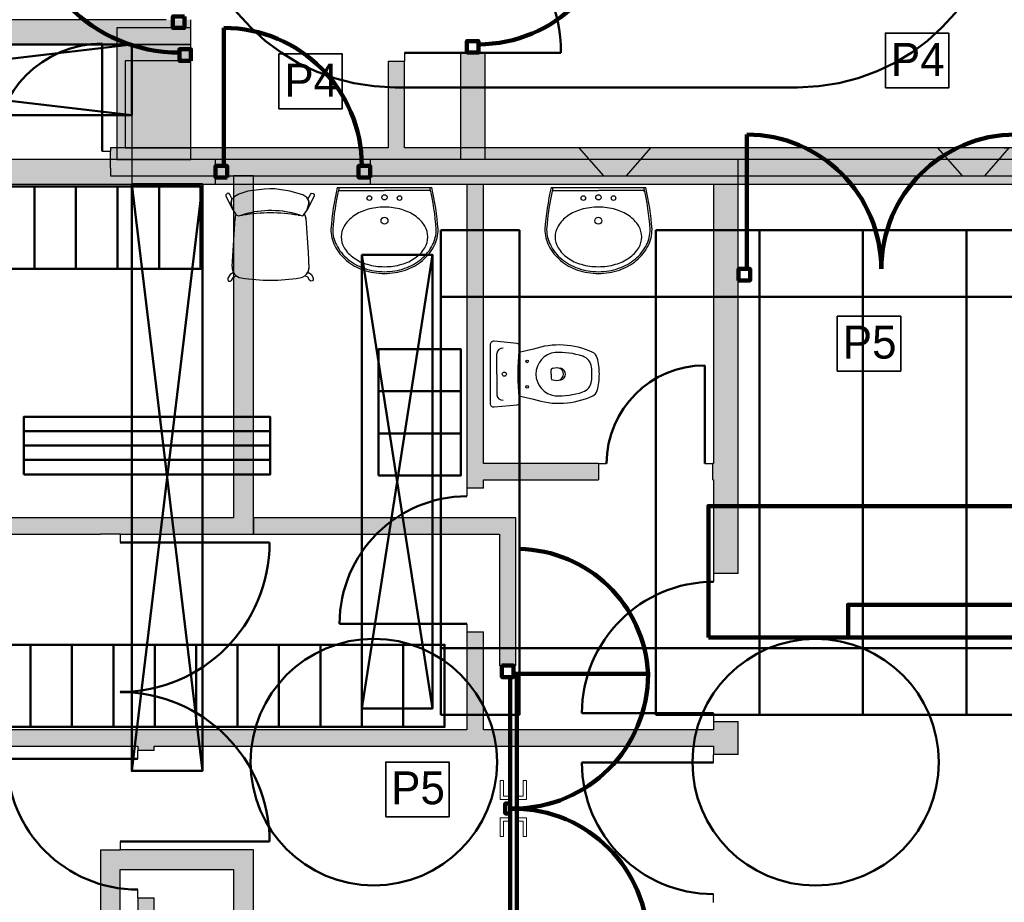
# Model space of a CAD drawing. Header units: metres. Extents: x -1 to 482, y -6 to 50.
# Tile 13 of 19: x 410 to 416, y 20 to 25. Entities that reach past the tile are written whole.
import ezdxf

# ---------------------------------------------------------------- set-up
doc = ezdxf.new("R2010")
doc.units = ezdxf.units.M
doc.linetypes.add('CONTINUA', pattern=[0])
doc.linetypes.add('VERDECKT', pattern=[9.525, 6.35, -3.175])
for name, color, linetype, lineweight in [('3D PB MURS', 7, 'CONTINUA', 25), ('3D PB MURS NOUS', 7, 'CONTINUA', 25), ('3D PB PILAR', 7, 'CONTINUA', 25), ('3D PS-1 MUR', 7, 'CONTINUA', 25), ('3D PS-1 MUR NOU', 7, 'CONTINUA', 25), ('3D PS-1 PILAR', 7, 'CONTINUA', 25), ('3D PS-2 MUR', 7, 'CONTINUA', 25), ('3D PS-2 MUR NOUS', 7, 'CONTINUA', 25), ('3D PS-2 PILARS', 7, 'CONTINUA', 25), ('DISPOSICIÓ FUSTERIES INT  PS -1', 7, 'CONTINUA', 25), ('DISPOSICIÓ FUSTERIES INT  PS -2', 7, 'CONTINUA', 25), ('DISPOSICIÓ FUSTERIES INT PB', 7, 'CONTINUA', 25), ('PB MOBLES', 7, 'CONTINUA', 25), ('PS -2  MOBLES', 7, 'CONTINUA', 25), ('PS-1 ESCALES 2D', 7, 'CONTINUA', 25), ('PS-1 MOBLES', 7, 'CONTINUA', 25)]:
    doc.layers.add(name, color=color, linetype=linetype, lineweight=lineweight)
doc.styles.add('Century Gothic', font='txt')

msp = doc.modelspace()

# ---------------------------------------------------------------- hatches: boundary and pattern name
at = {"layer": '3D PB MURS', "linetype": 'CONTINUA', "lineweight": 18, "true_color": 0xa0a0a0, "transparency": 33554687}
for points in [[(412.127, 24.3712), (412.127, 24.8984), (412.027, 24.8984), (412.027, 24.3712)], [(417.7755, 24.3712), (410.3363, 24.3712), (410.3363, 24.3508), (410.3363, 24.3508), (410.3364, 24.2469), (410.3363, 24.2469), (410.3363, 24.2012), (413.3378, 24.2012), (413.4765, 24.201), (417.7755, 24.2012)], [(411.2064, 22.0208), (411.2064, 24.2005), (411.0864, 24.2006), (411.0864, 22.0208)], [(406.0864, 22.0208), (411.0864, 22.0208), (411.0864, 22.1208), (406.0864, 22.1208)], [(410.2764, 22.0199), (410.3964, 22.0199), (410.3964, 22.0208), (410.2764, 22.0208)], [(410.3964, 19.6879), (410.3964, 20.1008), (410.2764, 20.1008), (410.2764, 19.6879)], [(411.0864, 20.1008), (410.3964, 20.1008), (410.3964, 19.9808), (411.0864, 19.9808)], [(411.2064, 13.2006), (411.2064, 20.1008), (411.0864, 20.1008), (411.0864, 13.2006)]]:
    msp.add_hatch(color=253, dxfattribs=at).paths.add_polyline_path(points)
at = {"layer": '3D PB MURS NOUS', "linetype": 'CONTINUA', "lineweight": 18, "transparency": 33554687}
for points in [[(413.6246, 24.3712), (413.1878, 24.3712), (413.3378, 24.2012), (413.4765, 24.201)], [(415.7764, 24.3712), (415.3705, 24.3712), (415.5205, 24.2012), (415.6591, 24.2011), (415.8071, 24.3711), (415.7764, 24.3711)]]:
    msp.add_hatch(color=220, dxfattribs=at).paths.add_polyline_path(points)
at = {"layer": '3D PB MURS NOUS', "linetype": 'CONTINUA', "lineweight": 18, "true_color": 0xff3838, "transparency": 33554687}
for points in [[(411.2064, 22.0208), (412.8042, 22.0208), (412.8042, 22.1208), (411.2064, 22.1208)], [(412.7042, 22.0208), (412.7042, 21.2208), (412.8042, 21.2208), (412.8042, 22.0208)]]:
    msp.add_hatch(color=20, dxfattribs=at).paths.add_polyline_path(points)
at = {"layer": '3D PB PILAR', "linetype": 'CONTINUA', "lineweight": 18, "transparency": 33554687}
msp.add_hatch(color=9, dxfattribs=at).paths.add_polyline_path([(410.4264, 24.3708), (410.8264, 24.3708), (410.8264, 24.9008), (410.4264, 24.9008)])
at = {"layer": '3D PS-1 MUR', "linetype": 'CONTINUA', "lineweight": 18, "true_color": 0xa0a0a0, "transparency": 33554687}
for points in [[(414.1564, 24.3007), (408.0932, 24.3007), (408.0932, 24.1507), (414.1564, 24.1507)], [(412.6064, 22.301), (412.6064, 24.1507), (412.5064, 24.1507), (412.5064, 22.301)], [(414.1564, 21.7807), (414.1564, 24.1507), (414.0064, 24.1507), (414.0064, 22.4507), (414.0095, 22.4507), (414.0095, 22.3507), (414.0064, 22.3507), (414.0064, 21.7807)], [(412.6064, 22.3507), (413.3064, 22.3507), (413.3064, 22.4507), (412.6064, 22.4507)], [(414.0095, 22.3507), (414.0095, 22.4507), (414.0031, 22.4507), (414.0031, 22.3507)], [(412.6064, 20.8307), (412.6064, 21.426), (412.5064, 21.426), (412.5064, 20.8307)], [(414.0064, 20.8807), (414.0064, 20.6807), (414.1564, 20.6807), (414.1564, 20.8807)], [(414.0064, 20.8307), (408.0932, 20.8307), (408.0932, 20.7307), (414.0064, 20.7307)], [(410.5032, 20.7307), (410.5032, 20.7046), (410.6032, 20.7046), (410.6032, 20.7307)], [(410.6032, 18.6307), (410.6032, 19.8083), (410.5032, 19.8083), (410.5032, 18.6307)]]:
    msp.add_hatch(color=253, dxfattribs=at).paths.add_polyline_path(points)
at = {"layer": '3D PS-1 PILAR', "linetype": 'CONTINUA', "lineweight": 18, "transparency": 33554687}
msp.add_hatch(color=9, dxfattribs=at).paths.add_polyline_path([(410.3764, 24.3007), (410.8264, 24.3007), (410.8264, 25.1007), (410.3764, 25.1007)])
at = {"layer": '3D PS-2 MUR', "linetype": 'CONTINUA', "lineweight": 18, "true_color": 0xa0a0a0, "transparency": 33554687}
for points in [[(400.7764, 25.0007), (410.8264, 25.0007), (410.8264, 25.1507), (400.7764, 25.1507)], [(412.6164, 24.2997), (412.6164, 24.9507), (412.4664, 24.9507), (412.4664, 24.2997)], [(410.9764, 24.3007), (410.4664, 24.3007), (410.4664, 24.1507), (410.9764, 24.1507)], [(420.7064, 24.3007), (412.6164, 24.3007), (412.6164, 24.2997), (412.4664, 24.2997), (412.4664, 24.3007), (411.9164, 24.3007), (411.9164, 24.1507), (420.7064, 24.1507)]]:
    msp.add_hatch(color=253, dxfattribs=at).paths.add_polyline_path(points)
at = {"layer": '3D PS-2 PILARS', "linetype": 'CONTINUA', "lineweight": 18, "transparency": 33554687}
msp.add_hatch(color=9, dxfattribs=at).paths.add_polyline_path([(410.4664, 24.3007), (410.8264, 24.3007), (410.8264, 25.0007), (410.4664, 25.0007)])

# ---------------------------------------------------------------- linework, layer by layer
at = {"layer": '3D PB MURS', "color": 202, "linetype": 'CONTINUA', "lineweight": 50, "transparency": 33554687}
for p, q in [((410.2863, 24.3507), (410.2859, 25.0049)), ((412.127, 24.9484), (413.0781, 24.9484)), ((410.3964, 21.9699), (411.3055, 21.9699)), ((410.3964, 20.1508), (411.3055, 20.1508))]:
    msp.add_line(p, q, dxfattribs=at)
at = {"layer": '3D PB MURS', "color": 7, "linetype": 'CONTINUA', "lineweight": 25, "transparency": 33554687}
for p, q in [((412.127, 24.9484), (412.127, 24.8984)), ((412.027, 24.8984), (412.127, 24.8984)), ((412.027, 24.8984), (412.027, 24.3712)), ((412.127, 24.3712), (412.127, 24.8984)), ((410.2863, 24.3507), (410.3363, 24.3508)), ((412.027, 24.3712), (410.3363, 24.3712)), ((410.3363, 24.3712), (410.3363, 24.3508)), ((410.3364, 24.2469), (410.3363, 24.3508)), ((410.3363, 24.3508), (410.3363, 24.3508)), ((417.7755, 24.3712), (412.127, 24.3712)), ((410.3363, 24.2469), (410.3364, 24.2469)), ((410.3363, 24.2469), (410.3363, 24.2012)), ((410.3363, 24.2012), (413.3378, 24.2012)), ((411.2064, 24.2005), (411.0864, 24.2006)), ((411.0864, 24.2006), (411.0864, 22.1208)), ((411.2064, 22.0208), (411.2064, 24.2005)), ((413.3378, 24.2012), (413.4765, 24.201)), ((413.4765, 24.201), (417.7755, 24.2012)), ((411.0864, 22.1208), (408.7964, 22.1208)), ((406.0864, 22.0208), (410.2764, 22.0208)), ((410.2764, 22.0208), (410.2764, 22.0199)), ((410.3964, 22.0199), (410.2764, 22.0199)), ((410.3964, 22.0199), (410.3964, 22.0208)), ((410.3964, 22.0208), (411.0864, 22.0208)), ((410.3964, 22.0199), (410.3964, 21.9699)), ((411.0864, 22.0208), (411.2064, 22.0208)), ((410.3964, 21.0608), (410.3964, 21.0598)), ((410.3964, 20.1508), (410.3964, 20.1008)), ((410.2764, 20.1008), (410.3964, 20.1008)), ((410.2764, 20.1008), (410.2764, 19.6879)), ((411.0864, 20.1008), (410.3964, 20.1008)), ((411.2064, 20.1008), (411.0864, 20.1008)), ((411.2064, 13.2006), (411.2064, 20.1008)), ((410.3964, 19.6879), (410.3964, 19.9808)), ((410.3964, 19.9808), (411.0864, 19.9808)), ((411.0864, 19.9808), (411.0864, 13.2006))]:
    msp.add_line(p, q, dxfattribs=at)
at = {"layer": '3D PB MURS', "color": 202, "linetype": 'CONTINUA', "lineweight": 50, "transparency": 33554687}
for centre, radius, start, end in [((412.127, 24.9484), 0.9511, 0, 90), ((410.2863, 24.3507), 0.6542, 90.04135, 180.04135), ((410.3964, 21.9699), 0.909, 270, 0), ((410.3964, 20.1508), 0.909, 0, 90)]:
    msp.add_arc(centre, radius, start, end, dxfattribs=at)
at = {"layer": '3D PB MURS NOUS', "color": 7, "linetype": 'CONTINUA', "lineweight": 25, "transparency": 33554687}
for p, q in [((413.6246, 24.3712), (413.1878, 24.3712)), ((413.1878, 24.3712), (413.3378, 24.2012)), ((413.4765, 24.201), (413.6246, 24.3712)), ((415.7764, 24.3712), (415.3705, 24.3712)), ((415.3705, 24.3712), (415.5205, 24.2012)), ((415.6591, 24.2011), (415.8071, 24.3711)), ((415.7764, 24.3712), (415.7764, 24.3712)), ((415.7764, 24.3712), (415.7764, 24.3711)), ((415.7764, 24.3711), (415.8071, 24.3711)), ((413.3378, 24.2012), (413.4765, 24.201)), ((415.5193, 24.2013), (415.6593, 24.2014)), ((415.5205, 24.2012), (415.6591, 24.2011)), ((412.8042, 22.1208), (411.2064, 22.1208)), ((411.2064, 22.1208), (411.2064, 22.0208)), ((412.8042, 22.0208), (412.8042, 22.1208)), ((411.2064, 22.0208), (412.7042, 22.0208)), ((412.7042, 22.0208), (412.7042, 21.2208)), ((412.8042, 21.2208), (412.8042, 22.0208)), ((412.8042, 21.2208), (412.7042, 21.2208))]:
    msp.add_line(p, q, dxfattribs=at)
at = {"layer": '3D PB MURS NOUS', "linetype": 'CONTINUA', "lineweight": 140, "transparency": 33554687}
for p, q in [((413.9755, 21.3914), (416.9255, 21.3914)), ((417.6255, 21.3914), (414.8255, 21.3914))]:
    msp.add_line(p, q, dxfattribs=at)
at = {"layer": '3D PB MURS NOUS', "color": 240, "linetype": 'CONTINUA', "lineweight": 140, "transparency": 33554687}
msp.add_line((412.8092, 21.1708), (413.6087, 21.1708), dxfattribs=at)
for points in [[(410.8264, 24.9008), (410.8264, 24.9708), (410.7564, 24.9708), (410.7564, 24.9008), (410.8264, 24.9008)], [(412.7192, 21.2208), (412.7192, 21.1508), (412.7892, 21.1508), (412.7892, 21.2208), (412.7192, 21.2208)], [(412.7692, 21.1508), (412.7692, 20.3513), (412.7892, 20.3513), (412.8092, 20.3513), (412.8092, 21.1708), (412.7892, 21.1708), (412.7892, 21.1508), (412.7692, 21.1508)], [(412.7692, 20.3813), (412.7392, 20.3813), (412.7392, 20.3213), (412.7692, 20.3213), (412.7692, 20.3813)], [(412.7692, 20.3503), (412.7692, 19.5508), (412.7892, 19.5508), (412.7892, 19.5308), (412.8092, 19.5308), (412.8092, 20.3503), (412.7892, 20.3503), (412.7692, 20.3503)]]:
    msp.add_lwpolyline(points, close=True, dxfattribs=at)
at = {"layer": '3D PB MURS NOUS', "linetype": 'CONTINUA', "lineweight": 140, "transparency": 33554687}
for points in [[(416.9755, 22.1914), (413.9755, 22.1914), (413.9755, 21.3914)], [(414.8255, 21.3914), (414.8255, 21.5914), (417.5755, 21.5914)]]:
    msp.add_lwpolyline(points, dxfattribs=at)
at = {"layer": '3D PB MURS NOUS', "color": 40, "linetype": 'CONTINUA', "lineweight": 18, "transparency": 33554687}
for points in [[(412.7592, 20.4063), (412.7592, 20.4263), (412.7292, 20.4263), (412.7292, 20.5213), (412.7092, 20.5213), (412.7092, 20.4063), (412.7592, 20.4063)], [(412.8692, 20.4063), (412.8692, 20.5213), (412.8492, 20.5213), (412.8492, 20.4263), (412.8192, 20.4263), (412.8192, 20.4063), (412.8692, 20.4063)], [(412.7592, 20.4413), (412.7592, 20.3913), (412.7692, 20.3913), (412.7692, 20.4413), (412.7592, 20.4413)], [(412.8092, 20.4413), (412.8092, 20.3913), (412.8192, 20.3913), (412.8192, 20.4413), (412.8092, 20.4413)], [(412.7592, 20.2953), (412.7592, 20.2753), (412.7292, 20.2753), (412.7292, 20.1803), (412.7092, 20.1803), (412.7092, 20.2953), (412.7592, 20.2953)], [(412.7592, 20.3103), (412.7592, 20.2603), (412.7692, 20.2603), (412.7692, 20.3103), (412.7592, 20.3103)], [(412.8092, 20.3103), (412.8092, 20.2603), (412.8192, 20.2603), (412.8192, 20.3103), (412.8092, 20.3103)], [(412.8192, 20.2953), (412.8192, 20.2753), (412.8492, 20.2753), (412.8492, 20.1803), (412.8692, 20.1803), (412.8692, 20.2953), (412.8192, 20.2953)]]:
    msp.add_lwpolyline(points, close=True, dxfattribs=at)
at = {"layer": '3D PB MURS NOUS', "color": 240, "linetype": 'CONTINUA', "lineweight": 140, "transparency": 33554687}
for centre, radius, start, end in [((410.7564, 25.9008), 0.95, 180, 270), ((412.8097, 21.1308), 0.8, 2.86534, 88.99357), ((412.7892, 21.1708), 0.8195, 270, 0), ((412.7892, 19.5308), 0.8195, 0, 90)]:
    msp.add_arc(centre, radius, start, end, dxfattribs=at)
at = {"layer": '3D PB PILAR', "color": 7, "linetype": 'CONTINUA', "lineweight": 25, "transparency": 33554687}
for p, q in [((410.8264, 24.9008), (410.4264, 24.9008)), ((410.4264, 24.9008), (410.4264, 24.3708)), ((410.8264, 24.3708), (410.8264, 24.9008)), ((410.4264, 24.3708), (410.8264, 24.3708))]:
    msp.add_line(p, q, dxfattribs=at)
at = {"layer": '3D PS-1 MUR', "color": 7, "linetype": 'CONTINUA', "lineweight": 25, "transparency": 33554687}
for p, q in [((414.1564, 24.3007), (408.0932, 24.3007)), ((414.1564, 24.1507), (414.1564, 24.3007)), ((409.0932, 24.1507), (412.5064, 24.1507)), ((412.5064, 24.1507), (412.5064, 22.301)), ((412.6064, 24.1507), (414.0064, 24.1507)), ((412.6064, 22.4507), (412.6064, 24.1507)), ((414.0064, 24.1507), (414.0064, 22.4507)), ((414.1564, 21.7807), (414.1564, 24.1507)), ((413.3064, 22.4507), (412.6064, 22.4507)), ((413.3064, 22.4507), (413.3064, 22.3507)), ((413.3064, 22.4507), (413.3564, 22.4507)), ((413.9531, 22.4507), (414.0031, 22.4507)), ((414.0031, 22.3507), (414.0031, 22.4507)), ((414.0064, 22.4507), (414.0031, 22.4507)), ((412.6064, 22.301), (412.5064, 22.301)), ((412.5064, 22.301), (412.5064, 22.251)), ((412.6064, 22.301), (412.6064, 22.3507)), ((412.6064, 22.3507), (413.3064, 22.3507)), ((414.0031, 22.3507), (414.0064, 22.3507)), ((414.0064, 22.3507), (414.0064, 21.7807)), ((414.1564, 21.7807), (414.0064, 21.7807)), ((414.0064, 21.7807), (414.0064, 21.7307)), ((412.5064, 21.476), (412.5064, 21.426)), ((412.5064, 21.426), (412.6064, 21.426)), ((412.5064, 21.426), (412.5064, 20.8307)), ((412.6064, 20.8307), (412.6064, 21.426)), ((414.0064, 20.9307), (414.0064, 20.8807)), ((414.0064, 20.8807), (414.1564, 20.8807)), ((414.0064, 20.8807), (414.0064, 20.8307)), ((414.1564, 20.6807), (414.1564, 20.8807)), ((412.5064, 20.8307), (409.0932, 20.8307)), ((414.0064, 20.8307), (412.6064, 20.8307)), ((408.0932, 20.7307), (410.5032, 20.7307)), ((410.5032, 20.7307), (410.5032, 20.7046)), ((410.6032, 20.7046), (410.5032, 20.7046)), ((410.5032, 20.6546), (410.5032, 20.7046)), ((410.6032, 20.7046), (410.6032, 20.7307)), ((410.6032, 20.7307), (414.0064, 20.7307)), ((414.0064, 20.7307), (414.0064, 20.6807)), ((414.1564, 20.6807), (414.0064, 20.6807)), ((414.0064, 20.6307), (414.0064, 20.6807)), ((410.5032, 19.8083), (410.5032, 19.8583)), ((410.5032, 19.8083), (410.6032, 19.8083)), ((410.5032, 19.8083), (410.5032, 18.6307)), ((410.6032, 18.6307), (410.6032, 19.8083)), ((414.0064, 19.7807), (414.0064, 19.8307))]:
    msp.add_line(p, q, dxfattribs=at)
at = {"layer": '3D PS-1 MUR', "color": 202, "linetype": 'CONTINUA', "lineweight": 50, "transparency": 33554687}
for p, q in [((413.9531, 22.4507), (413.9531, 23.0474)), ((412.5064, 21.476), (411.7314, 21.476)), ((414.0064, 20.9307), (413.2064, 20.9307)), ((410.5032, 20.6546), (409.7068, 20.6546)), ((414.0064, 20.6307), (413.2064, 20.6307))]:
    msp.add_line(p, q, dxfattribs=at)
for centre, radius, start, end in [((413.9531, 22.4507), 0.5967, 90, 180), ((412.5064, 21.476), 0.775, 90, 180), ((414.0064, 20.9307), 0.8, 90, 180), ((410.5032, 20.6546), 0.7964, 180, 270), ((414.0064, 20.6307), 0.8, 180, 270)]:
    msp.add_arc(centre, radius, start, end, dxfattribs=at)
at = {"layer": '3D PS-1 MUR NOU', "color": 240, "linetype": 'CONTINUA', "lineweight": 140, "transparency": 33554687}
msp.add_line((414.2095, 23.634), (414.2095, 24.4519), dxfattribs=at)
for points in [[(410.7864, 25.1707), (410.7864, 25.1007), (410.7164, 25.1007), (410.7164, 25.1707), (410.7864, 25.1707)], [(414.1595, 23.564), (414.2295, 23.564), (414.2295, 23.634), (414.1595, 23.634), (414.1595, 23.564)]]:
    msp.add_lwpolyline(points, close=True, dxfattribs=at)
for centre, start, end in [((414.2095, 23.634), 0, 90), ((415.8464, 23.634), 90, 180)]:
    msp.add_arc(centre, 0.818, start, end, dxfattribs=at)
at = {"layer": '3D PS-1 PILAR', "color": 7, "linetype": 'CONTINUA', "lineweight": 25, "transparency": 33554687}
for p, q in [((410.8264, 25.1007), (410.3764, 25.1007)), ((410.3764, 25.1007), (410.3764, 24.3007)), ((410.8264, 24.3007), (410.8264, 25.1007)), ((410.3764, 24.3007), (410.8264, 24.3007))]:
    msp.add_line(p, q, dxfattribs=at)
at = {"layer": '3D PS-2 MUR', "color": 7, "linetype": 'CONTINUA', "lineweight": 25, "transparency": 33554687}
for p, q in [((410.6764, 25.1507), (400.7764, 25.1507)), ((410.8264, 25.0007), (410.8264, 25.1507)), ((400.9262, 25.0007), (410.8264, 25.0007)), ((412.6164, 24.9507), (412.4664, 24.9507)), ((412.4664, 24.9507), (412.4664, 24.3007)), ((412.6164, 24.3007), (412.6164, 24.9507)), ((410.9764, 24.3007), (410.4664, 24.3007)), ((410.4664, 24.3007), (410.4664, 24.1507)), ((410.9764, 24.1507), (410.9764, 24.3007)), ((412.4664, 24.3007), (411.9164, 24.3007)), ((411.9164, 24.3007), (411.9164, 24.1507)), ((420.7064, 24.3007), (412.6164, 24.3007)), ((410.4664, 24.1507), (410.9764, 24.1507)), ((411.9164, 24.1507), (420.7064, 24.1507))]:
    msp.add_line(p, q, dxfattribs=at)
at = {"layer": '3D PS-2 MUR NOUS', "color": 240, "linetype": 'CONTINUA', "lineweight": 140, "transparency": 33554687}
msp.add_line((411.0264, 24.2607), (411.0264, 25.1007), dxfattribs=at)
for points in [[(412.5064, 24.9507), (412.5064, 25.0207), (412.5764, 25.0207), (412.5764, 24.9507), (412.5064, 24.9507)], [(411.0464, 24.1907), (410.9764, 24.1907), (410.9764, 24.2607), (411.0464, 24.2607), (411.0464, 24.1907)], [(411.9164, 24.1907), (411.8464, 24.1907), (411.8464, 24.2607), (411.9164, 24.2607), (411.9164, 24.1907)]]:
    msp.add_lwpolyline(points, close=True, dxfattribs=at)
for centre, start, end in [((412.5764, 25.8407), 270, 0), ((411.0264, 24.2607), 0, 90)]:
    msp.add_arc(centre, 0.84, start, end, dxfattribs=at)
at = {"layer": '3D PS-2 PILARS', "color": 7, "linetype": 'CONTINUA', "lineweight": 25, "transparency": 33554687}
for p, q in [((410.8264, 25.0007), (410.4664, 25.0007)), ((410.4664, 25.0007), (410.4664, 24.3007)), ((410.8264, 24.3007), (410.8264, 25.0007)), ((410.4664, 24.3007), (410.8264, 24.3007))]:
    msp.add_line(p, q, dxfattribs=at)
at = {"layer": 'DISPOSICIÓ FUSTERIES INT  PS -1', "color": 2, "linetype": 'CONTINUA', "lineweight": 35, "transparency": 33554687}
msp.add_lwpolyline([(414.7603, 23.0129), (415.146, 23.0129), (415.146, 23.3462), (414.7603, 23.3462), (414.7603, 23.0129)], dxfattribs=at)
at = {"layer": 'DISPOSICIÓ FUSTERIES INT  PS -2', "color": 2, "linetype": 'CONTINUA', "lineweight": 35, "transparency": 33554687}
for points in [[(415.0532, 24.7355), (415.439, 24.7355), (415.439, 25.0689), (415.0532, 25.0689), (415.0532, 24.7355)], [(411.3614, 24.6092), (411.7472, 24.6092), (411.7472, 24.9426), (411.3614, 24.9426), (411.3614, 24.6092)]]:
    msp.add_lwpolyline(points, dxfattribs=at)
at = {"layer": 'DISPOSICIÓ FUSTERIES INT PB', "color": 2, "linetype": 'CONTINUA', "lineweight": 35, "transparency": 33554687}
for points in [[(415.0532, 24.7355), (415.439, 24.7355), (415.439, 25.0689), (415.0532, 25.0689), (415.0532, 24.7355)], [(412.0116, 20.3012), (412.3973, 20.3012), (412.3973, 20.6345), (412.0116, 20.6345), (412.0116, 20.3012)]]:
    msp.add_lwpolyline(points, dxfattribs=at)
at = {"layer": 'PB MOBLES', "color": 202, "linetype": 'VERDECKT', "lineweight": 50, "transparency": 33554687}
msp.add_line((412.0689, 24.7391), (414.5187, 24.7391), dxfattribs=at)
for centre in [(411.9392, 20.6339), (414.6282, 20.6331)]:
    msp.add_circle(centre, 0.75, dxfattribs=at)
for centre, start, end in [((412.0689, 25.9809), 180, 270), ((414.5187, 25.9809), 270, 0)]:
    msp.add_arc(centre, 1.2418, start, end, dxfattribs=at)
at = {"layer": 'PS -2  MOBLES', "color": 202, "linetype": 'CONTINUA', "lineweight": 50, "transparency": 33554687}
for p, q in [((406.7964, 24.5707), (410.4664, 25.0007)), ((406.7964, 25.0007), (410.4664, 24.5707)), ((410.8964, 24.1507), (410.4664, 20.5807)), ((410.4664, 24.1507), (410.8964, 20.5807)), ((412.3464, 23.8707), (412.3464, 20.9207)), ((412.8264, 23.8707), (412.3464, 23.8707)), ((412.8264, 23.8707), (412.8264, 20.9207)), ((415.8464, 23.8707), (413.6564, 23.8707)), ((413.6564, 23.8707), (413.6564, 20.9207)), ((414.2864, 23.8707), (414.2864, 20.9207)), ((414.9164, 23.8707), (414.9164, 20.9207)), ((415.5464, 23.8707), (415.5464, 20.9207)), ((412.2964, 23.7207), (411.8664, 20.9607)), ((411.8664, 23.7207), (412.2964, 20.9607)), ((412.3464, 23.4645), (412.8264, 23.4645)), ((413.6564, 23.4645), (412.8264, 23.4645)), ((413.6564, 23.4645), (415.8464, 23.4645)), ((412.3464, 21.3268), (412.8264, 21.3268)), ((413.6564, 21.3268), (412.8264, 21.3268)), ((413.6564, 21.3268), (415.8464, 21.3268)), ((412.8264, 20.9207), (412.3464, 20.9207)), ((415.8464, 20.9207), (413.6564, 20.9207))]:
    msp.add_line(p, q, dxfattribs=at)
for points in [[(410.4664, 25.0007), (406.7964, 25.0007), (406.7964, 24.5707), (410.4664, 24.5707), (410.4664, 25.0007)], [(410.4664, 24.1507), (410.8964, 24.1507), (410.8964, 20.5807), (410.4664, 20.5807), (410.4664, 24.1507)], [(411.8664, 23.7207), (412.2964, 23.7207), (412.2964, 20.9607), (411.8664, 20.9607), (411.8664, 23.7207)]]:
    msp.add_lwpolyline(points, close=True, dxfattribs=at)
at = {"layer": 'PS-1 ESCALES 2D', "color": 180, "transparency": 33554687}
for p, q in [((411.7166, 24.1296), (412.0044, 24.1296)), ((411.7311, 24.1113), (412.0044, 24.1113)), ((412.0044, 24.1296), (412.2923, 24.1296)), ((412.2778, 24.1113), (412.0044, 24.1113)), ((413.0186, 24.1296), (413.3064, 24.1296)), ((413.0331, 24.1113), (413.3064, 24.1113)), ((413.3064, 24.1296), (413.5943, 24.1296)), ((413.5798, 24.1113), (413.3064, 24.1113)), ((412.8124, 23.1809), (412.6712, 23.1941)), ((412.9106, 23.1464), (412.8219, 23.1256)), ((412.6877, 22.9943), (412.6877, 23.1199)), ((413.0186, 22.9943), (413.0186, 23.0196)), ((412.6877, 22.9943), (412.6877, 22.8686)), ((413.0186, 22.9943), (413.0186, 22.9689)), ((412.8219, 22.8629), (412.9106, 22.8421)), ((412.6712, 22.7944), (412.8124, 22.8076))]:
    msp.add_line(p, q, dxfattribs=at)
msp.add_lwpolyline([(412.647, 23.1729), (412.647, 22.9943), (412.647, 22.8156)], dxfattribs=at)
at = {"layer": 'PS-1 ESCALES 2D', "color": 180, "linetype": 'CONTINUA', "transparency": 33554687}
for centre, radius in [((411.9127, 24.0654), 0.0138), ((412.0962, 24.0654), 0.0138), ((413.2147, 24.0654), 0.0138), ((413.3982, 24.0654), 0.0138), ((412.0044, 23.9278), 0.0211), ((413.3064, 23.9278), 0.0211)]:
    msp.add_circle(centre, radius, dxfattribs=at)
at = {"layer": 'PS-1 ESCALES 2D', "color": 180, "transparency": 33554687}
for centre, radius in [((412.0044, 24.07), 0.0161), ((413.3064, 24.07), 0.0161), ((412.872, 23.0718), 0.008), ((412.7341, 22.9943), 0.0125), ((412.872, 22.9168), 0.008)]:
    msp.add_circle(centre, radius, dxfattribs=at)
for centre, radius, start, end in [((413.3202, 23.7581), 1.6461, 166.95578, 175.9085), ((413.3202, 23.7581), 1.6351, 166.86637, 175.9085), ((411.7311, 24.1021), 0.00918, 90, 167.78535), ((412.2778, 24.1021), 0.00918, 12.21465, 90), ((410.6887, 23.7581), 1.6351, 4.0915, 13.13363), ((410.6887, 23.7581), 1.6461, 4.0915, 13.04422), ((414.6222, 23.7581), 1.6461, 166.95578, 175.9085), ((414.6222, 23.7581), 1.6351, 166.86637, 175.9085), ((413.0331, 24.1021), 0.00918, 90, 167.78535), ((413.5798, 24.1021), 0.00918, 12.21465, 90), ((411.9907, 23.7581), 1.6351, 4.0915, 13.13363), ((411.9907, 23.7581), 1.6461, 4.0915, 13.04422), ((411.9762, 23.7268), 0.2796, 105.88353, 124.48737), ((412.0044, 23.6277), 0.3827, 90, 105.88353), ((412.0044, 23.6277), 0.3827, 74.11647, 90), ((412.0326, 23.7268), 0.2796, 55.51263, 74.11647), ((413.2782, 23.7268), 0.2796, 105.88353, 124.48737), ((413.3064, 23.6277), 0.3827, 90, 105.88353), ((413.3064, 23.6277), 0.3827, 74.11647, 90), ((413.3347, 23.7268), 0.2796, 55.51263, 74.11647), ((411.9331, 23.7895), 0.2035, 124.48737, 148.91132), ((412.0757, 23.7895), 0.2035, 31.08868, 55.51263), ((413.2352, 23.7895), 0.2035, 124.48737, 148.91132), ((413.3777, 23.7895), 0.2035, 31.08868, 55.51263), ((411.9015, 23.8756), 0.2232, 180, 206.67254), ((411.9015, 23.8756), 0.2122, 180.10503, 206.67254), ((411.8674, 23.8291), 0.1268, 148.91132, 180), ((412.1414, 23.8291), 0.1268, 0, 31.08868), ((412.1074, 23.8756), 0.2122, 333.32746, 359.89497), ((412.1074, 23.8756), 0.2232, 333.32746, 0), ((413.2035, 23.8756), 0.2232, 180, 206.67254), ((413.2035, 23.8756), 0.2122, 180.10503, 206.67254), ((413.1694, 23.8291), 0.1268, 148.91132, 180), ((413.4434, 23.8291), 0.1268, 0, 31.08868), ((413.4094, 23.8756), 0.2122, 333.32746, 359.89497), ((413.4094, 23.8756), 0.2232, 333.32746, 0), ((411.8674, 23.8291), 0.1268, 180, 211.08868), ((412.1414, 23.8291), 0.1268, 328.91132, 0), ((413.1694, 23.8291), 0.1268, 180, 211.08868), ((413.4434, 23.8291), 0.1268, 328.91132, 0), ((411.9512, 23.9005), 0.2789, 206.67254, 230.4925), ((411.9512, 23.9005), 0.2678, 206.67254, 230.4925), ((411.9331, 23.8687), 0.2035, 211.08868, 235.51263), ((412.0757, 23.8687), 0.2035, 304.48737, 328.91132), ((412.0577, 23.9005), 0.2678, 309.5075, 333.32746), ((412.0577, 23.9005), 0.2789, 309.5075, 333.32746), ((413.2532, 23.9005), 0.2789, 206.67254, 230.4925), ((413.2532, 23.9005), 0.2678, 206.67254, 230.4925), ((413.2352, 23.8687), 0.2035, 211.08868, 235.51263), ((413.3777, 23.8687), 0.2035, 304.48737, 328.91132), ((413.3597, 23.9005), 0.2678, 309.5075, 333.32746), ((413.3597, 23.9005), 0.2789, 309.5075, 333.32746), ((411.9834, 23.9396), 0.3295, 230.4925, 251.14279), ((411.9834, 23.9396), 0.3185, 230.4925, 251.14279), ((411.9762, 23.9315), 0.2796, 235.51263, 254.11647), ((412.0326, 23.9315), 0.2796, 285.88353, 304.48737), ((412.0254, 23.9396), 0.3185, 288.85721, 309.5075), ((412.0254, 23.9396), 0.3295, 288.85721, 309.5075), ((413.2855, 23.9396), 0.3295, 230.4925, 251.14279), ((413.2855, 23.9396), 0.3185, 230.4925, 251.14279), ((413.2782, 23.9315), 0.2796, 235.51263, 254.11647), ((413.3347, 23.9315), 0.2796, 285.88353, 304.48737), ((413.3274, 23.9396), 0.3185, 288.85721, 309.5075), ((413.3274, 23.9396), 0.3295, 288.85721, 309.5075), ((412.0044, 24.0011), 0.3945, 251.14279, 270), ((412.0044, 24.0011), 0.3835, 251.14279, 270), ((412.0044, 24.0306), 0.3827, 254.11647, 270), ((412.0044, 24.0306), 0.3827, 270, 285.88353), ((412.0044, 24.0011), 0.3835, 270, 288.85721), ((412.0044, 24.0011), 0.3945, 270, 288.85721), ((413.3064, 24.0011), 0.3945, 251.14279, 270), ((413.3064, 24.0011), 0.3835, 251.14279, 270), ((413.3064, 24.0306), 0.3827, 254.11647, 270), ((413.3064, 24.0306), 0.3827, 270, 285.88353), ((413.3064, 24.0011), 0.3835, 270, 288.85721), ((413.3064, 24.0011), 0.3945, 270, 288.85721), ((412.6688, 23.1724), 0.0218, 83.63564, 178.6752), ((412.7247, 23.116), 0.0372, 88.29836, 173.9593), ((412.8111, 23.166), 0.015, 353.09634, 85.2379), ((414.2292, 22.9943), 1.4134, 173.09634, 174.66766), ((413.0664, 22.6801), 0.4916, 65.31748, 108.48597), ((414.2292, 22.9943), 1.4134, 174.66766, 180), ((413.0588, 22.9943), 0.1328, 96.8934, 263.1066), ((413.0664, 22.6801), 0.4466, 71.13311, 93.02089), ((413.185, 23.0271), 0.08, 6.92784, 71.13311), ((413.2508, 23.0814), 0.05, 14.54691, 65.31748), ((412.915, 22.9943), 0.397, 0, 14.54691), ((413.0286, 23.0196), 0.01, 90, 180), ((413.0534, 22.9068), 0.1252, 78.58809, 101.41191), ((413.0551, 22.9943), 0.0386, 285.77883, 74.22117), ((413.0685, 22.9943), 0.0366, 285.23137, 74.76863), ((412.915, 22.9943), 0.352, 0, 6.92784), ((414.2292, 22.9943), 1.4134, 180, 185.33234), ((413.0286, 22.9689), 0.01, 180, 270), ((413.0534, 23.0817), 0.1252, 258.58809, 281.41191), ((413.185, 22.9614), 0.08, 288.86689, 353.07216), ((412.915, 22.9943), 0.352, 353.07216, 0), ((412.915, 22.9943), 0.397, 345.45309, 0), ((413.2508, 22.9071), 0.05, 294.68252, 345.45309), ((412.7247, 22.8725), 0.0372, 186.0407, 271.70164), ((414.2292, 22.9943), 1.4134, 185.33234, 186.90366), ((413.0664, 23.3084), 0.4916, 251.51403, 294.68252), ((413.0664, 23.3084), 0.4466, 266.97911, 288.86689), ((412.6688, 22.8161), 0.0218, 181.3248, 276.36436), ((412.8111, 22.8226), 0.015, 274.7621, 6.90366)]:
    msp.add_arc(centre, radius, start, end, dxfattribs=at)
at = {"layer": 'PS-1 MOBLES', "color": 202, "linetype": 'VERDECKT', "lineweight": 50, "transparency": 33554687}
msp.add_line((412.0689, 24.7391), (414.5187, 24.7391), dxfattribs=at)
at = {"layer": 'PS-1 MOBLES', "lineweight": 50, "transparency": 33554687}
for p, q in [((409.8737, 23.6349), (409.8737, 24.1349)), ((410.1266, 23.6349), (410.1266, 24.1349)), ((410.3795, 23.6349), (410.3795, 24.1349)), ((410.6323, 23.6349), (410.6323, 24.1349)), ((411.9685, 22.8899), (412.4685, 22.8899)), ((409.8091, 22.6469), (411.3091, 22.6469)), ((411.9685, 22.6333), (412.4685, 22.6333)), ((409.8091, 22.5594), (411.3091, 22.5594)), ((409.8091, 22.4719), (411.3091, 22.4719)), ((410.1022, 21.3477), (410.1022, 20.8477)), ((410.3542, 21.3477), (410.3542, 20.8477)), ((410.6062, 21.3477), (410.6062, 20.8477)), ((410.8582, 21.3477), (410.8582, 20.8477)), ((411.1102, 21.3477), (411.1102, 20.8477)), ((411.3622, 21.3477), (411.3622, 20.8477)), ((411.6142, 21.3477), (411.6142, 20.8477)), ((411.8662, 21.3477), (411.8662, 20.8477)), ((412.1182, 21.3477), (412.1182, 20.8477))]:
    msp.add_line(p, q, dxfattribs=at)
at = {"layer": 'PS-1 MOBLES', "color": 180, "transparency": 33554687}
for p, q in [((411.078, 23.6484), (411.0946, 23.941)), ((411.1304, 23.9617), (411.1471, 23.9658))]:
    msp.add_line(p, q, dxfattribs=at)
at = {"layer": 'PS-1 MOBLES', "lineweight": 50, "transparency": 33554687}
for points in [[(409.1152, 23.6349), (410.8852, 23.6349), (410.8852, 24.1349), (409.1152, 24.1349), (409.1152, 23.6349)], [(411.9685, 22.3766), (412.4685, 22.3766), (412.4685, 23.1466), (411.9685, 23.1466), (411.9685, 22.3766)], [(409.8091, 22.3844), (411.3091, 22.3844), (411.3091, 22.7344), (409.8091, 22.7344), (409.8091, 22.3844)], [(409.5502, 20.8477), (409.8502, 20.8477), (409.8502, 21.3477), (409.5502, 21.3477), (409.5502, 20.8477)], [(409.8502, 20.8477), (412.3702, 20.8477), (412.3702, 21.3477), (409.8502, 21.3477), (409.8502, 20.8477)]]:
    msp.add_lwpolyline(points, close=True, dxfattribs=at)
at = {"layer": 'PS-1 MOBLES', "color": 180, "transparency": 33554687}
for points in [[(411.078, 24.0597), (411.063, 24.0877), (411.0561, 24.0946), (411.0464, 24.0936), (411.0391, 24.0853), (411.0391, 24.0763), (411.0822, 23.993), (411.0713, 24.0296), (411.0712, 24.0403), (411.0725, 24.0504), (411.078, 24.0597)], [(411.5382, 24.0596), (411.5531, 24.0877), (411.56, 24.0946), (411.5697, 24.0936), (411.577, 24.0853), (411.577, 24.0763), (411.5308, 23.9889), (411.545, 24.0295), (411.545, 24.0403), (411.5437, 24.0503), (411.5382, 24.0596)], [(411.0846, 23.6132), (411.0645, 23.6008), (411.0515, 23.5787), (411.0512, 23.5679), (411.056, 23.5605), (411.0657, 23.5591), (411.0742, 23.5648), (411.0847, 23.5844), (411.1016, 23.5925), (411.092, 23.6021), (411.0875, 23.6085), (411.0846, 23.6132)], [(411.5376, 23.6138), (411.5577, 23.6015), (411.5708, 23.5794), (411.5711, 23.5686), (411.5663, 23.5612), (411.5566, 23.5598), (411.5481, 23.5655), (411.5376, 23.585), (411.5206, 23.5931), (411.5302, 23.6027), (411.5347, 23.6091), (411.5376, 23.6138)]]:
    msp.add_lwpolyline(points, close=True, dxfattribs=at)
for points in [[(411.5149, 23.9682), (411.5308, 23.9889), (411.5449, 24.0312), (411.5439, 24.0491), (411.5317, 24.0688), (411.5081, 24.0857), (411.4281, 24.1081), (411.3369, 24.1211), (411.3068, 24.1211), (411.2748, 24.1201), (411.1723, 24.1068), (411.1178, 24.0889), (411.0933, 24.0747), (411.0736, 24.0559), (411.0718, 24.0296), (411.0822, 23.993), (411.0972, 23.9695), (411.1057, 23.961), (411.1161, 23.9582), (411.1471, 23.9658)], [(411.1016, 23.9651), (411.1057, 23.961), (411.1161, 23.9582), (411.1304, 23.9617)], [(411.4914, 23.9606), (411.5036, 23.9578), (411.5092, 23.9588), (411.5149, 23.9682), (411.5162, 23.9699)], [(411.4914, 23.9606), (411.5036, 23.9578), (411.5092, 23.9588), (411.5149, 23.9682)], [(411.5183, 23.9674), (411.5176, 23.966), (411.5225, 23.9544), (411.5267, 23.9433)], [(411.5267, 23.9416), (411.539, 23.7347), (411.5443, 23.639)], [(411.5439, 23.6347), (411.5395, 23.6229), (411.5397, 23.6187)]]:
    msp.add_lwpolyline(points, dxfattribs=at)
at = {"layer": 'PS-1 MOBLES', "color": 202, "linetype": 'VERDECKT', "lineweight": 50, "transparency": 33554687}
for centre, start, end in [((412.0689, 25.9809), 180, 270), ((414.5187, 25.9809), 270, 0)]:
    msp.add_arc(centre, 1.2418, start, end, dxfattribs=at)
at = {"layer": 'PS-1 MOBLES', "color": 180, "transparency": 33554687}
for centre, radius, start, end in [((411.3113, 22.9891), 0.9861, 90.04027, 99.84694), ((411.3113, 22.9891), 0.9861, 90.04027, 99.84694), ((411.311, 23.4117), 0.5778, 71.80839, 106.47404), ((411.311, 23.4117), 0.5778, 72.06443, 106.47404), ((411.3126, 22.9891), 0.9861, 80.31223, 90.11889), ((411.3126, 22.9891), 0.9861, 80.31223, 90.11889), ((411.1334, 23.9428), 0.0388, 144.84861, 182.63925), ((411.1379, 23.9772), 0.0172, 244.08536, 285.99144), ((411.1379, 23.9772), 0.0172, 244.08536, 285.99144), ((411.4833, 23.9777), 0.0172, 254.16772, 289.17852), ((411.4833, 23.9777), 0.0172, 254.16772, 289.17852), ((411.311, 23.4117), 0.5778, 71.80839, 72.06443), ((411.4879, 23.9433), 0.0388, 38.50978, 43.2848), ((411.4879, 23.9433), 0.0388, 357.51991, 0.08194), ((411.1408, 23.6421), 0.0631, 174.27293, 262.33253), ((411.4813, 23.6426), 0.0631, 277.82663, 337.73402), ((411.4813, 23.6426), 0.0631, 352.77155, 356.71162), ((411.2989, 24.614), 1.0477, 260.85336, 270.66879), ((411.3205, 24.614), 1.0477, 269.49037, 279.3058)]:
    msp.add_arc(centre, radius, start, end, dxfattribs=at)

# ---------------------------------------------------------------- texts
at = {"layer": 'DISPOSICIÓ FUSTERIES INT  PS -1', "color": 2, "linetype": 'CONTINUA', "lineweight": 35, "transparency": 33554687, "insert": (414.7936, 23.0862), "char_height": 0.2, "width": 0.419028, "attachment_point": 7, "style": 'Century Gothic'}
msp.add_mtext('P5', dxfattribs=at)
at = {"layer": 'DISPOSICIÓ FUSTERIES INT  PS -2', "color": 2, "linetype": 'CONTINUA', "lineweight": 35, "transparency": 33554687, "char_height": 0.2, "width": 0.419028, "attachment_point": 7, "style": 'Century Gothic'}
for insert in [(415.0865, 24.8089), (411.3948, 24.6826)]:
    msp.add_mtext('P4', dxfattribs=dict(at, insert=insert))
at = {"layer": 'DISPOSICIÓ FUSTERIES INT PB', "color": 2, "linetype": 'CONTINUA', "lineweight": 35, "transparency": 33554687, "char_height": 0.2, "width": 0.419028, "attachment_point": 7, "style": 'Century Gothic'}
for s, insert in [('P4', (415.0865, 24.8089)), ('P5', (412.0449, 20.3745))]:
    msp.add_mtext(s, dxfattribs=dict(at, insert=insert))

doc.saveas('drawing.dxf')
